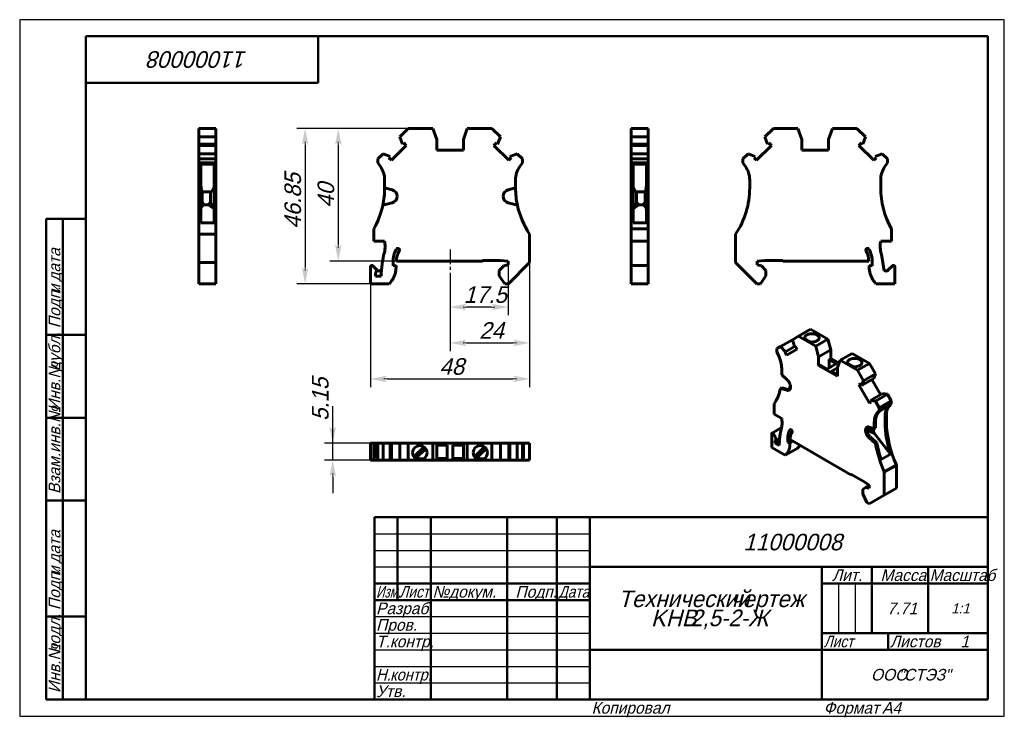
# Model space of a CAD drawing. Header units: millimetres. Extents: x 0 to 297, y 0 to 210.
import ezdxf

# ---------------------------------------------------------------- set-up
doc = ezdxf.new("R2010")
doc.units = ezdxf.units.MM
doc.linetypes.add('CENTER_per1_scale0.137402', pattern=[6.98, 4.3625, -0.8725, 0.8725, -0.8725])
doc.styles.add('TextStyle_1', font='T-FLEX Type A.TTF', dxfattribs={"oblique": 15, "height": 5})
doc.styles.add('TextStyle_2', font='T-FLEX Type A.TTF', dxfattribs={"oblique": 15, "height": 3.5})
doc.styles.add('TextStyle_3', font='T-FLEX Type A.TTF', dxfattribs={"width": 0.744064, "oblique": 15, "height": 3.5})
doc.styles.add('TextStyle_4', font='T-FLEX Type A.TTF', dxfattribs={"width": 0.883061, "oblique": 15, "height": 3.5})
doc.styles.add('TextStyle_5', font='T-FLEX Type A.TTF', dxfattribs={"width": 0.94413, "oblique": 15, "height": 3.5})
doc.styles.add('TextStyle_6', font='T-FLEX Type A.TTF', dxfattribs={"width": 0.98844, "oblique": 15, "height": 3.5})
doc.styles.add('TextStyle_7', font='T-FLEX Type A.TTF', dxfattribs={"oblique": 15, "height": 5})
doc.styles.add('TextStyle_8', font='T-FLEX Type A.TTF', dxfattribs={"oblique": 15, "height": 3})
doc.styles.add('TextStyle_9', font='T-FLEX Type A.TTF', dxfattribs={"oblique": 15, "height": 3.5})
doc.dimstyles.new('DIM_ST_1', dxfattribs={"dimtxt": 5, "dimasz": 5, "dimexe": 2.5, "dimexo": 0, "dimtad": 1, "dimrnd": 0.01, "dimdsep": 46, "dimtxsty": 'TextStyle_1', "dimblk": 'Arrow_3_C7_Status', "dimcen": 0.09, "dimclrd": 7, "dimclre": 7, "dimclrt": 7, "dimazin": 0, "dimtfac": 1, "dimtdec": 0, "dimtmove": 0, "dimatfit": 0, "dimldrblk": 'NONE', "dimfxl": 1, "dimtvp": 1, "dimtolj": 1, "dimarcsym": 0})
doc.dimstyles.new('DIM_ST_2', dxfattribs={"dimtxt": 5, "dimasz": 5, "dimexe": 2.5, "dimexo": 0, "dimtad": 1, "dimrnd": 0.01, "dimdsep": 46, "dimtxsty": 'TextStyle_1', "dimblk": 'Arrow_3_C7_Status', "dimcen": 0.09, "dimclrd": 7, "dimclre": 7, "dimclrt": 7, "dimazin": 0, "dimtfac": 1, "dimtdec": 0, "dimtmove": 0, "dimatfit": 0, "dimldrblk": 'NONE', "dimfxl": 1, "dimtvp": 1, "dimtolj": 1, "dimarcsym": 0})
doc.dimstyles.new('DIM_ST_3', dxfattribs={"dimtxt": 5, "dimasz": 5, "dimexe": 2.5, "dimexo": 0, "dimtad": 1, "dimrnd": 0.01, "dimdsep": 46, "dimtxsty": 'TextStyle_1', "dimblk": 'Arrow_3_C7_Status', "dimcen": 0.09, "dimclrd": 7, "dimclre": 7, "dimclrt": 7, "dimazin": 0, "dimtfac": 1, "dimtdec": 0, "dimtmove": 0, "dimatfit": 0, "dimldrblk": 'NONE', "dimfxl": 1, "dimtvp": 1, "dimtolj": 1, "dimarcsym": 0})

# ---------------------------------------------------------------- blocks, each defined once
blk = doc.blocks.new('Arrow_3_C7_Status')
at = {"color": 7, "linetype": 'Continuous', "lineweight": 0}
blk.add_line((-1, 0), (-0.8, 0), dxfattribs=at)
at = {"color": 7}
blk.add_solid([(-1, -0.2), (0, 0), (-0.8, 0), (-1, 0.2)], dxfattribs=at)
blk = doc.blocks.new('*D5')
at = {"color": 7, "lineweight": -2}
for p, q in [((153.82, 136.76), (153.82, 110.05)), ((129.82, 133.71), (129.82, 110.05)), ((134.82, 112.55), (148.82, 112.55))]:
    blk.add_line(p, q, dxfattribs=at)
at = {"layer": 'Defpoints', "color": 0}
for p in [(153.82, 136.76), (129.82, 133.71), (153.82, 112.55)]:
    blk.add_point(p, dxfattribs=at)
at = {"color": 7, "lineweight": -2, "xscale": 5, "yscale": 5, "zscale": 5, "rotation": 180}
blk.add_blockref('Arrow_3_C7_Status', (129.82, 112.55), dxfattribs=at)
at = {"color": 7, "lineweight": -2, "xscale": 5, "yscale": 5, "zscale": 5}
blk.add_blockref('Arrow_3_C7_Status', (153.82, 112.55), dxfattribs=at)
blk = doc.blocks.new('_None')
blk = doc.blocks.new('*D6')
at = {"color": 7, "lineweight": -2}
for p, q in [((117.22, 177.21), (83.6, 177.21)), ((86.1, 172.21), (86.1, 135.36)), ((105.82, 130.36), (83.6, 130.36))]:
    blk.add_line(p, q, dxfattribs=at)
at = {"layer": 'Defpoints', "color": 0}
for p in [(117.22, 177.21), (86.1, 130.36), (105.82, 130.36)]:
    blk.add_point(p, dxfattribs=at)
at = {"color": 7, "lineweight": -2, "xscale": 5, "yscale": 5, "zscale": 5}
for p, rotation in [((86.1, 177.21), 90.0000000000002), ((86.1, 130.36), 270.0000000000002)]:
    blk.add_blockref('Arrow_3_C7_Status', p, dxfattribs=dict(at, rotation=rotation))
blk = doc.blocks.new('*D7')
at = {"color": 7, "lineweight": -2}
for p, q in [((147.32, 137.21), (147.32, 120.86)), ((129.82, 133.71), (129.82, 120.86)), ((142.32, 123.36), (134.82, 123.36))]:
    blk.add_line(p, q, dxfattribs=at)
at = {"layer": 'Defpoints', "color": 0}
for p in [(147.32, 137.21), (129.82, 133.71), (129.82, 123.36)]:
    blk.add_point(p, dxfattribs=at)
at = {"color": 7, "lineweight": -2, "xscale": 5, "yscale": 5, "zscale": 5, "rotation": 180}
blk.add_blockref('Arrow_3_C7_Status', (129.82, 123.36), dxfattribs=at)
at = {"color": 7, "lineweight": -2, "xscale": 5, "yscale": 5, "zscale": 5}
blk.add_blockref('Arrow_3_C7_Status', (147.32, 123.36), dxfattribs=at)
blk = doc.blocks.new('*D8')
at = {"color": 7, "lineweight": -2}
for p, q in [((153.82, 136.76), (153.82, 99.19)), ((105.82, 130.36), (105.82, 99.19)), ((110.82, 101.69), (148.82, 101.69))]:
    blk.add_line(p, q, dxfattribs=at)
at = {"layer": 'Defpoints', "color": 0}
for p in [(153.82, 136.76), (105.82, 130.36), (153.82, 101.69)]:
    blk.add_point(p, dxfattribs=at)
at = {"color": 7, "lineweight": -2, "xscale": 5, "yscale": 5, "zscale": 5}
for p, rotation in [((105.82, 101.69), 180), ((153.82, 101.69), 360)]:
    blk.add_blockref('Arrow_3_C7_Status', p, dxfattribs=dict(at, rotation=rotation))
blk = doc.blocks.new('*D9')
at = {"color": 7, "lineweight": -2}
for p, q in [((117.22, 177.21), (93.6, 177.21)), ((96.1, 172.21), (96.1, 142.21)), ((113.63, 137.21), (93.6, 137.21))]:
    blk.add_line(p, q, dxfattribs=at)
at = {"layer": 'Defpoints', "color": 0}
for p in [(117.22, 177.21), (96.1, 137.21), (113.63, 137.21)]:
    blk.add_point(p, dxfattribs=at)
at = {"color": 7, "lineweight": -2, "xscale": 5, "yscale": 5, "zscale": 5}
for p, rotation in [((96.1, 177.21), 90.0000000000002), ((96.1, 137.21), 270.0000000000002)]:
    blk.add_blockref('Arrow_3_C7_Status', p, dxfattribs=dict(at, rotation=rotation))
blk = doc.blocks.new('*D10')
at = {"color": 7, "lineweight": -2}
for p, q in [((94.42, 82.35), (94.42, 93.49)), ((94.42, 87.35), (94.42, 92.35)), ((105.82, 82.35), (91.92, 82.35)), ((94.42, 77.2), (94.42, 82.35)), ((105.82, 77.2), (91.92, 77.2)), ((94.42, 72.2), (94.42, 67.2))]:
    blk.add_line(p, q, dxfattribs=at)
at = {"layer": 'Defpoints', "color": 0}
for p in [(94.42, 82.35), (105.82, 82.35), (105.82, 77.2)]:
    blk.add_point(p, dxfattribs=at)
at = {"color": 7, "lineweight": -2, "xscale": 5, "yscale": 5, "zscale": 5}
for p, rotation in [((94.42, 82.35), 270), ((94.42, 77.2), 90)]:
    blk.add_blockref('Arrow_3_C7_Status', p, dxfattribs=dict(at, rotation=rotation))
blk = doc.blocks.new('_FR1Страница_1')
at = {"color": 7, "linetype": 'Continuous', "lineweight": 25}
for p, q in [((0, 210), (0, 0)), ((297, 210), (0, 210)), ((297, 0), (297, 210)), ((107, 55), (172, 55)), ((107, 50), (172, 50)), ((107, 45), (172, 45)), ((247, 40), (247, 25)), ((252, 40), (252, 25)), ((107, 30), (172, 30)), ((107, 25), (172, 25)), ((107, 20), (172, 20)), ((242, 20), (292, 20)), ((262, 20), (262, 20)), ((107, 15), (172, 15)), ((107, 10), (172, 10)), ((0, 0), (297, 0))]:
    blk.add_line(p, q, dxfattribs=at)
at = {"color": 7, "linetype": 'Continuous', "lineweight": 50}
for p, q in [((20, 5), (20, 205)), ((20, 205), (292, 205)), ((90, 191), (90, 205)), ((292, 205), (292, 5)), ((20, 191), (90, 191)), ((8, 5), (8, 150)), ((8, 150), (20, 150)), ((13, 150), (13, 5)), ((8, 115), (20, 115)), ((8, 90), (20, 90)), ((20, 65), (8, 65)), ((107, 5), (107, 60)), ((107, 60), (292, 60)), ((114, 60), (114, 35)), ((124, 60), (124, 5)), ((147, 60), (147, 5)), ((162, 60), (162, 5)), ((172, 60), (172, 5)), ((172, 45), (292, 45)), ((242, 45), (242, 5)), ((257, 45), (257, 25)), ((274, 45), (274, 25)), ((107, 40), (172, 40)), ((242, 40), (292, 40)), ((107, 35), (172, 35)), ((8, 30), (20, 30)), ((242, 25), (292, 25)), ((262, 25), (262, 20)), ((172, 20), (292, 20)), ((20, 5), (8, 5)), ((292, 5), (20, 5))]:
    blk.add_line(p, q, dxfattribs=at)
at = {"color": 7, "oblique": 15}
for s, height, rotation, style, p in [('11000008', 5, 180, 'TextStyle_7', (68.7, 200.5)), ('дата', 3.5, 90, 'TextStyle_2', (12.25, 131.01)), ('Подп.', 3.5, 90, 'TextStyle_2', (12.25, 117)), ('и', 3.5, 90, 'TextStyle_2', (12.25, 127.51)), ('дубл.', 3.5, 90, 'TextStyle_2', (12.25, 104.01)), ('Инв.№', 3.5, 90, 'TextStyle_2', (12.25, 92)), ('Взам.инв.№', 3.5, 90, 'TextStyle_2', (12.25, 67)), ('дата', 3.5, 90, 'TextStyle_2', (12.25, 46.01)), ('Подп.', 3.5, 90, 'TextStyle_2', (12.25, 32)), ('и', 3.5, 90, 'TextStyle_2', (12.25, 42.51)), ('подл.', 3.5, 90, 'TextStyle_2', (12.25, 19.01)), ('Инв.№', 3.5, 90, 'TextStyle_2', (12.25, 7))]:
    blk.add_text(s, height=height, rotation=rotation, dxfattribs=dict(at, style=style)).set_placement(p)
for s, height, style, p in [('11000008', 5, 'TextStyle_7', (218.3, 50)), ('Лит.', 3.5, 'TextStyle_2', (245.03, 40.76)), ('Масса', 3.5, 'TextStyle_2', (259.65, 40.76)), ('№', 3.5, 'TextStyle_2', (124.5, 35.75)), ('Подп.', 3.5, 'TextStyle_2', (149.53, 35.75)), ('докум.', 3.5, 'TextStyle_2', (129.5, 35.75)), ('Технический', 5, 'TextStyle_7', (180.55, 32.88)), ('чертеж', 5, 'TextStyle_7', (214.51, 32.88)), ('Разраб.', 3.5, 'TextStyle_2', (107.5, 30.75)), ('7.71', 3.5, 'TextStyle_2', (261.66, 30.75)), ('1:1', 3, 'TextStyle_8', (280.99, 31)), ('KHB', 5, 'TextStyle_7', (190.43, 27.12)), ('2,5-2-Ж', 5, 'TextStyle_7', (202.22, 27.12)), ('Пров.', 3.5, 'TextStyle_2', (107.5, 25.75)), ('Т.контр.', 3.5, 'TextStyle_2', (107.5, 20.75)), ('Листов', 3.5, 'TextStyle_2', (262.5, 20.75)), ('1', 3.5, 'TextStyle_9', (283.78, 20.75)), ('ООО', 3.5, 'TextStyle_2', (256.78, 10.75)), ('"СТЭЗ"', 3.5, 'TextStyle_2', (265.03, 10.75)), ('Утв.', 3.5, 'TextStyle_2', (107.5, 5.75)), ('Копировал', 3.5, 'TextStyle_2', (172.5, 0.75)), ('Формат', 3.5, 'TextStyle_2', (242.5, 0.75)), ('A4', 3.5, 'TextStyle_2', (260.12, 0.75))]:
    blk.add_text(s, height=height, dxfattribs=dict(at, style=style)).set_placement(p)
for s, style, width, p in [('Масштаб', 'TextStyle_6', 0.98844, (274.5, 40.76)), ('Изм.', 'TextStyle_3', 0.744064, (107.5, 35.75)), ('Лист', 'TextStyle_4', 0.883061, (114.5, 35.75)), ('Дата', 'TextStyle_4', 0.883061, (162.5, 35.75)), ('Лист', 'TextStyle_4', 0.883061, (242.5, 20.75)), ('Н.', 'TextStyle_5', 0.94413, (107.5, 10.75)), ('контр.', 'TextStyle_5', 0.94413, (111.75, 10.75))]:
    blk.add_text(s, height=3.5, dxfattribs=dict(at, style=style, width=width)).set_placement(p)
blk = doc.blocks.new('Страница_1')
at = {"color": 7, "linetype": 'Continuous', "lineweight": 60}
for p, q in [((54.042, 177.208), (59.192, 177.208)), ((54.042, 174.634), (54.042, 177.208)), ((59.192, 174.634), (59.192, 177.208)), ((117.224, 177.208), (114.65, 174.634)), ((124.624, 177.208), (117.224, 177.208)), ((125.824, 173.911), (124.624, 177.208)), ((135.024, 177.208), (133.824, 173.911)), ((142.424, 177.208), (135.024, 177.208)), ((144.999, 174.634), (142.424, 177.208)), ((189.623, 177.208), (184.473, 177.208)), ((184.473, 177.208), (184.473, 174.634)), ((189.623, 177.208), (189.623, 174.634)), ((224.782, 174.634), (227.356, 177.208)), ((227.356, 177.208), (234.756, 177.208)), ((234.756, 177.208), (235.956, 173.911)), ((243.956, 173.911), (245.156, 177.208)), ((245.156, 177.208), (252.556, 177.208)), ((252.556, 177.208), (255.13, 174.634)), ((54.042, 172.491), (54.042, 174.634)), ((54.042, 174.634), (59.192, 174.634)), ((54.042, 172.491), (59.192, 172.491)), ((54.042, 172.489), (54.042, 172.108)), ((59.192, 172.491), (59.192, 174.634)), ((59.192, 172.108), (59.192, 172.489)), ((114.65, 174.634), (115.485, 172.491)), ((115.858, 172.864), (115.485, 172.491)), ((116.615, 172.108), (115.858, 172.864)), ((125.824, 170.708), (125.824, 173.911)), ((133.824, 173.911), (133.824, 170.708)), ((143.791, 172.864), (143.034, 172.108)), ((144.164, 172.491), (143.791, 172.864)), ((144.164, 172.491), (144.999, 174.634)), ((184.473, 174.634), (184.473, 172.491)), ((189.623, 174.634), (184.473, 174.634)), ((189.623, 172.491), (184.473, 172.491)), ((184.473, 172.489), (184.473, 172.108)), ((189.623, 174.634), (189.623, 172.491)), ((189.623, 172.108), (189.623, 172.489)), ((225.616, 172.491), (224.782, 174.634)), ((225.989, 172.864), (225.616, 172.491)), ((226.746, 172.108), (225.989, 172.864)), ((235.956, 173.911), (235.956, 170.708)), ((243.956, 170.708), (243.956, 173.911)), ((253.922, 172.864), (253.166, 172.108)), ((254.296, 172.491), (253.922, 172.864)), ((255.13, 174.634), (254.296, 172.491)), ((54.042, 172.108), (59.192, 172.108)), ((54.042, 172.108), (54.042, 169.602)), ((54.042, 169.6), (59.192, 169.6)), ((54.042, 168.008), (54.042, 169.6)), ((59.192, 169.602), (59.192, 172.108)), ((59.192, 168.008), (59.192, 169.6)), ((109.616, 169.6), (108.024, 168.008)), ((111.759, 168.765), (109.616, 169.6)), ((112.142, 167.635), (116.615, 172.108)), ((133.824, 170.708), (125.824, 170.708)), ((143.034, 172.108), (147.507, 167.635)), ((150.033, 169.6), (147.89, 168.765)), ((151.624, 168.008), (150.033, 169.6)), ((184.473, 172.108), (184.473, 169.602)), ((189.623, 172.108), (184.473, 172.108)), ((189.623, 169.6), (184.473, 169.6)), ((184.473, 169.6), (184.473, 168.008)), ((189.623, 169.602), (189.623, 172.108)), ((189.623, 169.6), (189.623, 168.008)), ((218.156, 168.008), (219.748, 169.6)), ((219.748, 169.6), (221.89, 168.765)), ((222.274, 167.635), (226.746, 172.108)), ((235.956, 170.708), (243.956, 170.708)), ((253.166, 172.108), (257.638, 167.635)), ((258.021, 168.765), (260.164, 169.6)), ((260.164, 169.6), (261.756, 168.008)), ((54.042, 166.808), (54.042, 168.008)), ((54.042, 168.008), (59.192, 168.008)), ((54.042, 165.688), (54.042, 166.808)), ((54.042, 166.808), (59.192, 166.808)), ((54.592, 166.424), (58.642, 166.424)), ((54.592, 165.688), (54.592, 166.424)), ((58.642, 165.688), (58.642, 166.424)), ((59.192, 166.808), (59.192, 168.008)), ((59.192, 165.688), (59.192, 166.808)), ((108.024, 168.008), (108.024, 166.808)), ((108.024, 166.808), (108.808, 165.688)), ((111.759, 168.765), (111.385, 168.392)), ((111.385, 168.392), (112.142, 167.635)), ((147.507, 167.635), (148.263, 168.392)), ((148.263, 168.392), (147.89, 168.765)), ((150.84, 165.688), (151.624, 166.808)), ((151.624, 166.808), (151.624, 168.008)), ((184.473, 168.008), (184.473, 166.808)), ((189.623, 168.008), (184.473, 168.008)), ((189.623, 166.808), (184.473, 166.808)), ((184.473, 166.808), (184.473, 165.688)), ((189.073, 166.424), (185.023, 166.424)), ((185.023, 165.688), (185.023, 166.424)), ((189.073, 165.688), (189.073, 166.424)), ((189.623, 168.008), (189.623, 166.808)), ((189.623, 166.808), (189.623, 165.688)), ((218.156, 166.808), (218.156, 168.008)), ((218.94, 165.688), (218.156, 166.808)), ((221.89, 168.765), (221.517, 168.392)), ((221.517, 168.392), (222.274, 167.635)), ((257.638, 167.635), (258.395, 168.392)), ((258.395, 168.392), (258.021, 168.765)), ((261.756, 166.808), (260.972, 165.688)), ((261.756, 168.008), (261.756, 166.808)), ((54.042, 161.673), (54.042, 165.688)), ((54.592, 161.673), (54.592, 165.688)), ((58.642, 161.673), (58.642, 165.688)), ((59.192, 161.673), (59.192, 165.688)), ((184.473, 161.673), (184.473, 165.688)), ((185.023, 161.673), (185.023, 165.688)), ((189.073, 161.673), (189.073, 165.688)), ((189.623, 161.673), (189.623, 165.688)), ((54.042, 159.313), (54.042, 161.673)), ((54.592, 159.313), (54.592, 161.673)), ((58.642, 159.308), (58.642, 161.673)), ((59.192, 159.308), (59.192, 161.673)), ((110.074, 161.673), (110.074, 159.313)), ((149.574, 159.313), (149.574, 161.673)), ((184.473, 161.673), (184.473, 159.308)), ((185.023, 159.308), (185.023, 161.673)), ((189.073, 159.313), (189.073, 161.673)), ((189.623, 161.673), (189.623, 159.313)), ((220.206, 159.308), (220.206, 161.673)), ((259.706, 161.673), (259.706, 159.308)), ((54.042, 158.705), (54.042, 159.313)), ((54.592, 159.313), (54.042, 159.313)), ((54.042, 158.705), (54.042, 156.773)), ((54.792, 158.609), (54.592, 160.269)), ((54.592, 159.313), (54.592, 158.705)), ((54.592, 158.705), (54.592, 156.773)), ((54.977, 158.108), (54.792, 158.609)), ((54.792, 153.849), (54.792, 158.609)), ((57.859, 158.108), (54.977, 158.108)), ((54.992, 158.108), (54.992, 154.395)), ((57.592, 158.108), (57.592, 154.908)), ((58.642, 159.495), (57.859, 158.108)), ((58.642, 159.308), (58.642, 148.708)), ((59.192, 159.308), (59.192, 145.364)), ((110.074, 159.313), (112.342, 158.705)), ((110.074, 159.308), (110.074, 159.311)), ((147.307, 158.705), (149.574, 159.313)), ((149.574, 159.308), (149.574, 159.311)), ((184.473, 159.308), (184.473, 146.982)), ((185.023, 159.495), (185.806, 158.108)), ((185.023, 159.308), (185.023, 148.708)), ((188.687, 158.108), (185.806, 158.108)), ((186.073, 158.108), (186.073, 154.908)), ((188.673, 158.108), (188.673, 154.395)), ((188.687, 158.108), (188.873, 158.609)), ((188.873, 158.609), (189.073, 160.269)), ((188.873, 153.849), (188.873, 158.609)), ((189.073, 159.313), (189.623, 159.313)), ((189.073, 159.313), (189.073, 158.705)), ((189.073, 158.705), (189.073, 156.773)), ((189.623, 159.313), (189.623, 158.705)), ((189.623, 158.705), (189.623, 156.773)), ((54.042, 156.742), (54.042, 156.773)), ((54.042, 156.742), (54.042, 154.811)), ((54.042, 154.053), (54.042, 154.811)), ((54.592, 156.742), (54.592, 156.773)), ((54.592, 156.742), (54.592, 154.811)), ((54.592, 154.811), (54.592, 154.053)), ((54.992, 154.908), (55.692, 154.208)), ((57.592, 154.908), (56.892, 154.208)), ((57.592, 154.908), (58.642, 153.418)), ((112.342, 154.811), (109.516, 154.053)), ((113.824, 156.773), (113.824, 156.742)), ((145.824, 156.742), (145.824, 156.773)), ((150.133, 154.053), (147.307, 154.811)), ((186.073, 154.908), (185.023, 153.418)), ((186.073, 154.908), (186.773, 154.208)), ((188.673, 154.908), (187.973, 154.208)), ((189.073, 156.742), (189.073, 156.773)), ((189.073, 156.742), (189.073, 154.811)), ((189.073, 154.811), (189.073, 154.053)), ((189.623, 156.773), (189.623, 156.742)), ((189.623, 156.742), (189.623, 154.811)), ((189.623, 154.811), (189.623, 154.053)), ((54.042, 154.053), (54.042, 145.364)), ((54.592, 154.053), (54.042, 154.053)), ((54.592, 154.053), (54.592, 148.708)), ((54.76, 153.515), (54.592, 152.693)), ((54.76, 153.515), (55.692, 154.208)), ((54.76, 153.515), (54.792, 153.849)), ((54.792, 153.849), (54.992, 154.395)), ((56.892, 154.208), (55.692, 154.208)), ((56.892, 154.208), (58.642, 152.924)), ((186.773, 154.208), (185.023, 152.924)), ((186.773, 154.208), (187.973, 154.208)), ((188.905, 153.515), (187.973, 154.208)), ((188.873, 153.849), (188.673, 154.395)), ((188.905, 153.515), (188.873, 153.849)), ((188.905, 153.515), (189.073, 152.693)), ((189.073, 154.053), (189.073, 148.708)), ((189.623, 154.053), (189.073, 154.053)), ((189.623, 154.053), (189.623, 146.982)), ((58.642, 148.708), (54.592, 148.708)), ((189.073, 148.708), (185.023, 148.708)), ((106.824, 146.982), (106.824, 143.208)), ((184.473, 146.982), (184.473, 143.208)), ((189.623, 146.982), (184.473, 146.982)), ((189.623, 146.982), (189.623, 143.208)), ((262.956, 146.982), (262.956, 143.208)), ((54.042, 136.758), (54.042, 145.364)), ((54.042, 145.364), (59.192, 145.364)), ((59.192, 136.758), (59.192, 145.364)), ((106.824, 143.208), (110.068, 143.208)), ((153.824, 136.758), (153.824, 145.364)), ((184.473, 141.683), (184.473, 143.208)), ((189.623, 143.208), (184.473, 143.208)), ((189.623, 141.683), (189.623, 143.208)), ((215.956, 136.758), (215.956, 145.364)), ((262.956, 143.208), (259.713, 143.208)), ((184.473, 139.85), (184.473, 141.683)), ((184.473, 139.85), (184.473, 135.917)), ((189.623, 139.85), (189.623, 141.683)), ((189.623, 139.85), (189.623, 135.917)), ((54.042, 136.758), (59.192, 136.758)), ((54.042, 130.358), (54.042, 136.758)), ((59.192, 130.358), (59.192, 136.758)), ((112.624, 135.829), (112.624, 136.908)), ((113.631, 137.208), (139.624, 137.208)), ((139.624, 137.208), (139.624, 137.408)), ((139.624, 137.408), (145.038, 137.408)), ((145.038, 137.408), (147.324, 137.208)), ((147.324, 137.208), (147.324, 136.108)), ((147.424, 130.358), (153.824, 136.758)), ((222.356, 130.358), (215.956, 136.758)), ((224.742, 137.408), (222.456, 137.208)), ((222.456, 137.208), (222.456, 136.108)), ((230.156, 137.408), (224.742, 137.408)), ((230.156, 137.208), (230.156, 137.408)), ((256.15, 137.208), (230.156, 137.208)), ((257.156, 135.829), (257.156, 136.908)), ((105.824, 135.515), (105.824, 130.358)), ((107.361, 134.944), (106.507, 135.798)), ((107.877, 134.428), (107.361, 134.944)), ((109.152, 134.867), (109.154, 134.891)), ((113.524, 135.908), (112.624, 135.829)), ((113.524, 135.351), (113.524, 135.908)), ((146.027, 135.76), (144.674, 134.408)), ((144.674, 134.408), (144.674, 132.758)), ((147.324, 136.108), (146.027, 135.76)), ((184.473, 135.915), (184.473, 135.515)), ((189.623, 135.915), (184.473, 135.915)), ((184.473, 135.515), (184.473, 130.358)), ((189.623, 135.915), (189.623, 135.515)), ((189.623, 135.515), (189.623, 130.358)), ((222.456, 136.108), (223.754, 135.76)), ((223.754, 135.76), (225.106, 134.408)), ((225.106, 134.408), (225.106, 132.758)), ((256.256, 135.351), (256.256, 135.908)), ((256.256, 135.908), (257.156, 135.829)), ((260.629, 134.867), (260.626, 134.891)), ((261.903, 134.428), (263.273, 135.798)), ((263.956, 135.515), (263.956, 130.358)), ((107.324, 132.708), (107.324, 133.637)), ((109.032, 132.708), (107.324, 132.708)), ((144.674, 132.758), (146.355, 130.358)), ((225.106, 132.758), (223.425, 130.358)), ((54.042, 130.358), (59.192, 130.358)), ((105.824, 130.358), (111.49, 130.358)), ((146.355, 130.358), (147.424, 130.358)), ((189.623, 130.358), (184.473, 130.358)), ((223.425, 130.358), (222.356, 130.358)), ((263.956, 130.358), (258.29, 130.358)), ((234.913, 114.565), (238.555, 116.668)), ((243.787, 113.647), (238.555, 116.668)), ((229.533, 111.459), (233.091, 113.513)), ((234.913, 114.565), (233.093, 113.514)), ((233.093, 113.514), (233.683, 111.424)), ((240.146, 111.544), (234.913, 114.565)), ((236.869, 113.722), (238.366, 112.857)), ((240.146, 111.544), (243.787, 113.647)), ((244.636, 110.465), (243.787, 113.647)), ((229.533, 111.459), (228.408, 110.809)), ((228.408, 110.809), (228.408, 109.829)), ((231.048, 109.903), (229.533, 111.459)), ((231.048, 109.903), (230.784, 109.751)), ((231.048, 109.903), (233.681, 111.423)), ((231.319, 108.824), (234.482, 110.65)), ((233.947, 111.577), (233.683, 111.424)), ((234.482, 110.65), (233.947, 111.577)), ((240.994, 108.362), (240.146, 111.544)), ((240.994, 108.362), (244.636, 110.465)), ((244.636, 107.849), (244.636, 110.465)), ((228.408, 109.829), (228.962, 108.595)), ((230.784, 109.751), (231.319, 108.824)), ((240.994, 105.747), (240.994, 108.362)), ((244.176, 107.584), (244.636, 107.849)), ((244.176, 107.584), (246.403, 106.298)), ((244.176, 105.012), (244.176, 107.584)), ((247.152, 106.397), (244.636, 107.849)), ((247.5, 107.298), (246.651, 105.096)), ((247.5, 107.298), (251.141, 109.401)), ((252.732, 104.277), (247.5, 107.298)), ((256.374, 106.38), (251.141, 109.401)), ((229.857, 104.8), (229.857, 102.873)), ((240.994, 105.747), (241.33, 105.941)), ((246.651, 102.481), (240.994, 105.747)), ((243.557, 104.655), (241.33, 105.941)), ((246.403, 106.298), (243.557, 104.655)), ((244.759, 103.961), (246.651, 105.053)), ((246.651, 102.869), (244.759, 103.961)), ((246.651, 105.096), (246.651, 102.481)), ((249.774, 106.271), (251.271, 105.407)), ((252.732, 104.277), (256.374, 106.38)), ((254.552, 101.125), (252.732, 104.277)), ((258.194, 103.227), (256.374, 106.38)), ((229.857, 102.873), (231.461, 101.451)), ((253.962, 99.716), (257.604, 101.818)), ((253.962, 99.716), (254.552, 101.125)), ((254.552, 101.125), (258.194, 103.227)), ((259.704, 96.946), (257.069, 101.509)), ((257.604, 101.818), (258.194, 103.227)), ((229.462, 98.807), (229.851, 99.031)), ((231.461, 98.271), (229.462, 98.807)), ((231.85, 98.496), (229.851, 99.031)), ((232.509, 99.268), (232.509, 99.243)), ((253.698, 100.173), (253.163, 99.864)), ((253.163, 99.864), (256.326, 94.387)), ((253.962, 99.716), (253.698, 100.173)), ((256.597, 95.153), (260.239, 97.255)), ((258.112, 94.959), (256.597, 95.153)), ((256.861, 94.695), (256.597, 95.153)), ((258.112, 94.959), (261.754, 97.062)), ((259.237, 93.01), (262.879, 95.112)), ((261.754, 97.062), (260.239, 97.255)), ((262.879, 95.112), (261.754, 97.062)), ((262.879, 94.132), (262.879, 95.112)), ((227.559, 94.131), (227.559, 91.05)), ((256.326, 94.387), (256.861, 94.695)), ((259.237, 93.01), (258.112, 94.959)), ((259.237, 92.03), (262.879, 94.132)), ((259.237, 92.03), (259.237, 93.01)), ((259.301, 91.905), (261.797, 93.414)), ((259.436, 92.051), (262.3, 93.704)), ((261.936, 93.314), (262.3, 93.704)), ((262.325, 93.538), (262.879, 94.132)), ((227.559, 91.05), (229.852, 89.726)), ((258.683, 91.436), (259.237, 92.03)), ((259.072, 91.66), (259.436, 92.051)), ((261.041, 88.621), (261.041, 90.552)), ((261.43, 88.845), (261.43, 90.777)), ((229.803, 87.016), (226.935, 85.36)), ((255.136, 86.179), (255.136, 86.204)), ((255.525, 86.404), (255.525, 86.429)), ((255.53, 86.28), (257.764, 85.301)), ((255.747, 87.178), (257.501, 85.856)), ((256.184, 87.177), (257.788, 86.747)), ((257.501, 85.856), (257.501, 86.824)), ((257.788, 86.747), (257.788, 88.674)), ((258.177, 86.971), (257.788, 86.747)), ((258.177, 86.971), (258.177, 88.899)), ((226.852, 85.177), (226.852, 80.966)), ((227.938, 84.084), (227.335, 85.129)), ((227.938, 83.045), (229.252, 83.803)), ((231.66, 82.657), (231.66, 83.538)), ((231.66, 82.657), (232.635, 83.22)), ((232.372, 83.372), (250.752, 72.761)), ((258.183, 82.225), (256.184, 83.997)), ((256.573, 84.221), (258.572, 82.449)), ((257.501, 85.856), (257.764, 85.301)), ((257.764, 85.301), (262.708, 79.003)), ((105.824, 77.203), (105.824, 82.353)), ((106.507, 82.353), (105.824, 82.353)), ((106.822, 82.353), (106.507, 82.353)), ((108.022, 82.353), (106.824, 82.353)), ((106.824, 77.203), (106.824, 82.353)), ((107.716, 77.753), (107.716, 81.803)), ((108.024, 81.803), (107.716, 81.803)), ((109.616, 82.353), (108.024, 82.353)), ((108.024, 77.203), (108.024, 82.353)), ((111.759, 82.353), (109.616, 82.353)), ((109.616, 77.203), (109.616, 82.353)), ((111.759, 77.203), (111.759, 82.353)), ((112.142, 82.353), (111.761, 82.353)), ((114.648, 82.353), (112.142, 82.353)), ((112.142, 77.203), (112.142, 82.353)), ((117.224, 82.353), (114.65, 82.353)), ((114.65, 77.203), (114.65, 82.353)), ((124.624, 82.353), (117.224, 82.353)), ((117.224, 77.203), (117.224, 82.353)), ((121.97, 81.218), (118.934, 78.182)), ((119.429, 77.687), (122.465, 80.723)), ((125.824, 82.353), (124.624, 82.353)), ((124.624, 77.203), (124.624, 82.353)), ((125.824, 77.203), (125.824, 82.353)), ((133.824, 82.353), (125.824, 82.353)), ((125.824, 81.703), (128.974, 81.703)), ((128.974, 81.703), (128.974, 77.678)), ((130.674, 77.678), (130.674, 81.703)), ((130.674, 81.703), (133.824, 81.703)), ((135.024, 82.353), (133.824, 82.353)), ((133.824, 77.203), (133.824, 82.353)), ((135.024, 77.203), (135.024, 82.353)), ((142.424, 82.353), (135.024, 82.353)), ((140.22, 81.218), (137.184, 78.182)), ((137.679, 77.687), (140.715, 80.723)), ((144.999, 82.353), (142.424, 82.353)), ((142.424, 77.203), (142.424, 82.353)), ((144.999, 77.203), (144.999, 82.353)), ((147.507, 82.353), (145.001, 82.353)), ((147.507, 77.203), (147.507, 82.353)), ((147.888, 82.353), (147.507, 82.353)), ((147.89, 77.203), (147.89, 82.353)), ((150.033, 82.353), (147.89, 82.353)), ((150.033, 77.203), (150.033, 82.353)), ((151.624, 82.353), (150.033, 82.353)), ((151.624, 77.203), (151.624, 82.353)), ((151.624, 81.803), (151.933, 81.803)), ((151.626, 82.353), (153.824, 82.353)), ((151.933, 81.803), (151.933, 77.753)), ((153.824, 77.203), (153.824, 82.353)), ((226.852, 80.966), (230.858, 78.653)), ((227.913, 82.273), (227.913, 83.031)), ((227.913, 82.273), (229.184, 83.006)), ((229.12, 81.576), (227.913, 82.273)), ((230.858, 78.653), (234.5, 80.756)), ((232.297, 82.354), (231.66, 82.657)), ((232.297, 82.354), (233.216, 82.885)), ((232.297, 81.9), (232.297, 82.354)), ((258.572, 82.449), (258.183, 82.225)), ((108.024, 77.753), (107.716, 77.753)), ((119.641, 77.553), (121.758, 77.553)), ((128.974, 77.678), (125.824, 77.678)), ((133.824, 77.678), (130.674, 77.678)), ((137.891, 77.553), (140.008, 77.553)), ((151.624, 77.753), (151.933, 77.753)), ((262.708, 79.003), (259.844, 77.35)), ((106.507, 77.203), (105.824, 77.203)), ((106.822, 77.203), (106.507, 77.203)), ((108.022, 77.203), (106.824, 77.203)), ((109.616, 77.203), (108.024, 77.203)), ((111.759, 77.203), (109.616, 77.203)), ((111.761, 77.203), (112.142, 77.203)), ((112.142, 77.203), (114.648, 77.203)), ((117.224, 77.203), (114.65, 77.203)), ((124.624, 77.203), (117.224, 77.203)), ((125.824, 77.203), (124.624, 77.203)), ((133.824, 77.203), (125.824, 77.203)), ((135.024, 77.203), (133.824, 77.203)), ((142.424, 77.203), (135.024, 77.203)), ((144.999, 77.203), (142.424, 77.203)), ((145.001, 77.203), (147.507, 77.203)), ((147.507, 77.203), (147.888, 77.203)), ((150.033, 77.203), (147.89, 77.203)), ((151.624, 77.203), (150.033, 77.203)), ((151.626, 77.203), (153.824, 77.203)), ((260.793, 73.623), (264.435, 75.725)), ((264.435, 68.698), (264.435, 75.725)), ((250.752, 72.924), (254.58, 70.714)), ((250.752, 72.761), (250.752, 72.924)), ((250.752, 72.761), (250.894, 72.842)), ((260.793, 66.596), (260.793, 73.623)), ((255.279, 68.965), (254.323, 68.413)), ((254.323, 68.413), (254.323, 67.065)), ((254.58, 70.714), (256.197, 69.617)), ((255.279, 68.965), (256.197, 69.495)), ((256.197, 68.719), (255.279, 68.965)), ((256.197, 69.617), (256.197, 68.719)), ((260.793, 66.596), (264.435, 68.698)), ((254.323, 67.065), (255.511, 64.42)), ((256.268, 63.983), (260.793, 66.596)), ((255.511, 64.42), (256.268, 63.983))]:
    blk.add_line(p, q, dxfattribs=at)
at = {"color": 7, "linetype": 'CENTER_per1_scale0.137402', "lineweight": 25}
blk.add_line((129.824, 140.693), (129.824, 133.713), dxfattribs=at)
blk.add_line((129.824, 140.693), (129.824, 133.713), dxfattribs=at)
at = {"color": 7, "lineweight": 60, "flags": 128}
for points in [[(236.869, 113.722), (236.841, 113.786), (236.818, 113.852), (236.801, 113.918), (236.791, 113.984), (236.786, 114.051), (236.788, 114.117), (236.796, 114.184), (236.81, 114.25), (236.83, 114.316), (236.856, 114.381), (236.888, 114.445), (236.926, 114.508), (236.97, 114.57), (237.019, 114.63), (237.073, 114.689), (237.133, 114.746), (237.199, 114.801), (237.269, 114.854), (237.344, 114.905), (237.423, 114.953)], [(237.423, 114.953), (237.512, 115.001), (237.605, 115.047), (237.703, 115.089), (237.804, 115.128), (237.909, 115.164), (238.017, 115.196), (238.129, 115.225), (238.243, 115.25), (238.359, 115.272), (238.477, 115.289), (238.597, 115.303), (238.718, 115.313), (238.839, 115.319), (238.961, 115.321), (239.083, 115.319), (239.205, 115.313), (239.326, 115.303), (239.445, 115.289), (239.563, 115.272), (239.68, 115.25), (239.794, 115.225), (239.905, 115.196), (240.013, 115.164), (240.118, 115.128), (240.22, 115.089), (240.317, 115.047), (240.411, 115.001), (240.499, 114.953), (240.583, 114.902), (240.662, 114.848), (240.735, 114.792), (240.803, 114.733), (240.865, 114.672), (240.921, 114.61), (240.971, 114.546), (241.014, 114.48), (241.051, 114.413), (241.082, 114.344), (241.105, 114.275), (241.123, 114.206), (241.133, 114.135), (241.136, 114.065), (241.133, 113.995), (241.123, 113.924), (241.105, 113.855), (241.082, 113.786), (241.051, 113.717), (241.014, 113.65), (240.971, 113.584), (240.921, 113.52), (240.865, 113.458), (240.803, 113.397), (240.735, 113.338), (240.662, 113.282), (240.583, 113.228), (240.499, 113.177)], [(240.499, 113.177), (240.415, 113.131), (240.327, 113.088), (240.236, 113.047), (240.14, 113.01), (240.041, 112.975), (239.94, 112.944), (239.835, 112.915), (239.728, 112.89), (239.619, 112.868), (239.508, 112.85), (239.396, 112.835), (239.282, 112.823), (239.167, 112.815), (239.052, 112.81), (238.936, 112.809), (238.821, 112.812), (238.706, 112.818), (238.591, 112.828), (238.478, 112.841), (238.366, 112.857)], [(249.774, 106.271), (249.745, 106.336), (249.723, 106.401), (249.706, 106.467), (249.695, 106.533), (249.691, 106.6), (249.693, 106.667), (249.701, 106.733), (249.715, 106.8), (249.735, 106.865), (249.761, 106.93), (249.793, 106.994), (249.831, 107.057), (249.874, 107.119), (249.923, 107.179), (249.978, 107.238), (250.038, 107.295), (250.103, 107.35), (250.174, 107.403), (250.248, 107.454), (250.328, 107.502)], [(250.328, 107.502), (250.417, 107.551), (250.51, 107.596), (250.607, 107.639), (250.709, 107.678), (250.814, 107.714), (250.922, 107.746), (251.034, 107.775), (251.148, 107.8), (251.264, 107.821), (251.382, 107.839), (251.502, 107.852), (251.622, 107.862), (251.744, 107.868), (251.866, 107.87), (251.988, 107.868), (252.109, 107.862), (252.23, 107.852), (252.35, 107.839), (252.468, 107.821), (252.584, 107.8), (252.698, 107.775), (252.81, 107.746), (252.918, 107.714), (253.023, 107.678), (253.125, 107.639), (253.222, 107.596), (253.315, 107.551), (253.404, 107.502), (253.488, 107.451), (253.566, 107.397), (253.64, 107.341), (253.708, 107.283), (253.77, 107.222), (253.826, 107.159), (253.875, 107.095), (253.919, 107.029), (253.956, 106.962), (253.986, 106.894), (254.01, 106.825), (254.027, 106.755), (254.037, 106.685), (254.041, 106.615), (254.037, 106.544), (254.027, 106.474), (254.01, 106.404), (253.986, 106.335), (253.956, 106.267), (253.919, 106.2), (253.875, 106.134), (253.826, 106.07), (253.77, 106.007), (253.708, 105.946), (253.64, 105.888), (253.566, 105.832), (253.488, 105.778), (253.404, 105.727)], [(253.404, 105.727), (253.32, 105.681), (253.232, 105.637), (253.14, 105.597), (253.045, 105.559), (252.946, 105.525), (252.844, 105.493), (252.74, 105.465), (252.633, 105.439), (252.524, 105.418), (252.413, 105.399), (252.3, 105.384), (252.186, 105.372), (252.072, 105.364), (251.956, 105.36), (251.841, 105.359), (251.726, 105.361), (251.61, 105.367), (251.496, 105.377), (251.383, 105.39), (251.271, 105.407)], [(231.461, 101.451), (231.535, 101.383), (231.607, 101.311), (231.678, 101.235), (231.748, 101.156), (231.815, 101.074), (231.88, 100.989), (231.943, 100.901), (232.004, 100.811), (232.061, 100.719), (232.116, 100.624), (232.168, 100.528), (232.217, 100.431), (232.262, 100.333), (232.304, 100.234), (232.342, 100.135), (232.376, 100.035), (232.407, 99.936), (232.434, 99.837), (232.457, 99.738), (232.475, 99.641), (232.49, 99.545), (232.5, 99.451), (232.507, 99.359), (232.509, 99.268)], [(232.509, 99.243), (232.507, 99.155), (232.5, 99.07), (232.49, 98.988), (232.475, 98.909), (232.457, 98.834), (232.434, 98.762), (232.407, 98.694), (232.376, 98.63), (232.342, 98.57), (232.304, 98.515), (232.262, 98.464), (232.217, 98.418), (232.168, 98.377), (232.116, 98.341), (232.061, 98.31), (232.004, 98.284), (231.943, 98.264), (231.88, 98.248), (231.815, 98.239), (231.748, 98.234), (231.678, 98.235), (231.607, 98.242), (231.535, 98.254), (231.461, 98.271)], [(232.269, 98.473), (232.204, 98.463), (232.137, 98.459), (232.067, 98.46), (231.996, 98.466), (231.923, 98.478), (231.85, 98.496)], [(232.469, 99.672), (232.462, 99.647), (232.377, 99.353), (232.286, 99.064), (232.19, 98.779), (232.089, 98.5), (232.074, 98.46)], [(261.041, 90.552), (261.043, 90.714), (261.049, 90.873), (261.059, 91.03), (261.073, 91.184), (261.091, 91.335), (261.113, 91.483), (261.144, 91.654), (261.18, 91.82), (261.222, 91.982), (261.27, 92.139), (261.314, 92.268), (261.362, 92.393), (261.414, 92.515), (261.47, 92.632), (261.529, 92.746), (261.592, 92.855), (261.671, 92.979), (261.754, 93.097), (261.843, 93.208), (261.936, 93.314)], [(261.43, 90.777), (261.432, 90.938), (261.438, 91.098), (261.448, 91.254), (261.462, 91.408), (261.48, 91.56), (261.502, 91.708), (261.533, 91.879), (261.569, 92.045), (261.611, 92.206), (261.659, 92.363), (261.703, 92.492), (261.751, 92.618), (261.803, 92.739), (261.859, 92.857), (261.918, 92.97), (261.981, 93.08), (262.06, 93.203), (262.143, 93.321), (262.232, 93.433), (262.325, 93.538)], [(257.788, 88.674), (257.79, 88.836), (257.796, 88.995), (257.806, 89.152), (257.82, 89.306), (257.838, 89.457), (257.86, 89.605), (257.891, 89.776), (257.928, 89.942), (257.97, 90.104), (258.017, 90.261), (258.061, 90.39), (258.109, 90.515), (258.161, 90.637), (258.217, 90.754), (258.276, 90.868), (258.339, 90.977), (258.418, 91.101), (258.502, 91.219), (258.59, 91.33), (258.683, 91.436)], [(258.177, 88.899), (258.179, 89.06), (258.185, 89.22), (258.195, 89.376), (258.209, 89.53), (258.227, 89.682), (258.249, 89.83), (258.28, 90.001), (258.317, 90.167), (258.359, 90.328), (258.406, 90.485), (258.45, 90.614), (258.498, 90.74), (258.55, 90.861), (258.606, 90.979), (258.665, 91.092), (258.728, 91.202), (258.807, 91.325), (258.89, 91.443), (258.979, 91.555), (259.072, 91.66)], [(232.343, 86.316), (232.27, 86.193), (232.201, 86.066), (232.135, 85.935), (232.074, 85.8), (232.017, 85.66), (231.965, 85.519), (231.917, 85.373), (231.873, 85.225), (231.833, 85.072), (231.797, 84.913), (231.765, 84.751), (231.737, 84.585), (231.713, 84.416), (231.694, 84.243), (231.679, 84.071), (231.669, 83.896), (231.662, 83.719), (231.66, 83.538)], [(233.009, 85.74), (233.006, 85.786), (233, 85.835), (232.989, 85.884), (232.975, 85.935), (232.956, 85.985), (232.934, 86.035), (232.908, 86.084), (232.879, 86.131), (232.847, 86.176), (232.813, 86.218), (232.778, 86.256), (232.74, 86.291), (232.702, 86.322), (232.663, 86.348), (232.624, 86.369), (232.585, 86.385), (232.547, 86.395), (232.511, 86.4), (232.476, 86.4), (232.443, 86.393), (232.413, 86.382), (232.386, 86.365), (232.363, 86.343), (232.343, 86.316)], [(256.184, 87.177), (256.111, 87.194), (256.038, 87.206), (255.967, 87.212), (255.897, 87.213), (255.83, 87.209), (255.765, 87.199), (255.702, 87.184), (255.641, 87.164), (255.584, 87.138), (255.529, 87.107), (255.477, 87.071), (255.429, 87.03), (255.383, 86.984), (255.341, 86.933), (255.303, 86.878), (255.269, 86.818), (255.238, 86.754), (255.211, 86.686), (255.189, 86.614), (255.17, 86.539), (255.155, 86.46), (255.145, 86.377), (255.138, 86.292), (255.136, 86.204)], [(255.136, 86.179), (255.138, 86.089), (255.145, 85.997), (255.155, 85.902), (255.17, 85.807), (255.189, 85.709), (255.211, 85.611), (255.238, 85.512), (255.269, 85.413), (255.303, 85.313), (255.341, 85.214), (255.383, 85.115), (255.429, 85.017), (255.477, 84.919), (255.529, 84.823), (255.584, 84.729), (255.641, 84.637), (255.702, 84.547), (255.765, 84.459), (255.83, 84.374), (255.897, 84.291), (255.967, 84.212), (256.038, 84.137), (256.111, 84.065), (256.184, 83.997)], [(255.765, 87.199), (255.73, 87.158), (255.692, 87.102), (255.658, 87.043), (255.627, 86.979), (255.6, 86.911), (255.577, 86.839), (255.559, 86.763), (255.544, 86.684), (255.534, 86.602), (255.527, 86.517), (255.525, 86.429)], [(255.525, 86.404), (255.527, 86.314), (255.534, 86.221), (255.544, 86.127), (255.559, 86.031), (255.577, 85.934), (255.6, 85.836), (255.627, 85.737), (255.658, 85.637), (255.692, 85.538), (255.73, 85.438), (255.772, 85.339), (255.817, 85.241), (255.866, 85.144), (255.918, 85.048), (255.973, 84.954), (256.03, 84.861), (256.091, 84.771), (256.154, 84.683), (256.219, 84.598), (256.286, 84.516), (256.356, 84.437), (256.427, 84.361), (256.499, 84.289), (256.573, 84.221)], [(227.335, 85.129), (227.314, 85.163), (227.292, 85.195), (227.268, 85.225), (227.243, 85.253), (227.217, 85.279), (227.19, 85.302), (227.163, 85.323), (227.135, 85.34), (227.107, 85.355), (227.08, 85.366), (227.053, 85.374), (227.027, 85.378), (227.002, 85.379), (226.978, 85.376), (226.955, 85.37), (226.935, 85.36), (226.916, 85.347), (226.9, 85.331), (226.885, 85.312), (226.874, 85.29), (226.864, 85.265), (226.857, 85.238), (226.853, 85.208), (226.852, 85.177)], [(227.913, 83.031), (227.945, 83.048), (227.975, 83.069), (228.002, 83.094), (228.027, 83.122), (228.05, 83.154), (228.069, 83.189), (228.086, 83.227), (228.1, 83.268), (228.111, 83.311), (228.119, 83.358), (228.123, 83.406), (228.125, 83.457)], [(228.125, 83.457), (228.123, 83.515), (228.117, 83.576), (228.107, 83.638), (228.094, 83.702), (228.076, 83.766), (228.055, 83.83), (228.031, 83.895), (228.003, 83.959), (227.972, 84.022), (227.938, 84.084)], [(232.967, 85.573), (232.893, 85.447), (232.823, 85.315), (232.758, 85.179), (232.698, 85.037), (232.642, 84.89), (232.592, 84.738), (232.546, 84.582), (232.506, 84.422), (232.471, 84.257), (232.441, 84.087), (232.416, 83.914), (232.396, 83.737), (232.381, 83.557), (232.372, 83.372)], [(232.967, 85.573), (232.985, 85.608), (232.998, 85.648), (233.006, 85.692), (233.009, 85.74)], [(231.505, 79.256), (231.589, 79.363), (231.669, 79.476), (231.744, 79.594), (231.815, 79.718), (231.881, 79.847), (231.941, 79.978), (231.997, 80.114), (232.048, 80.255), (232.095, 80.4), (232.137, 80.552), (232.175, 80.709), (232.207, 80.87), (232.235, 81.035), (232.257, 81.203), (232.275, 81.373), (232.287, 81.545), (232.294, 81.721), (232.297, 81.9)], [(235.146, 81.359), (235.23, 81.466), (235.31, 81.579), (235.356, 81.65)]]:
    blk.add_lwpolyline(points, dxfattribs=at)
at = {"color": 7, "linetype": 'Continuous', "lineweight": 60}
for centre, radius, start, end in [((103.074, 161.673), 7, 0, 35), ((156.574, 161.673), 7, 145, 180), ((213.206, 161.673), 7, 360, 35), ((266.706, 161.673), 7, 145, 180), ((85.074, 159.31), 25, 347.65393, 359.99405), ((111.824, 156.773), 2, 0, 75), ((147.824, 156.773), 2, 105, 180), ((174.574, 159.311), 25, 180.00622, 192.3337), ((195.206, 159.308), 25, 326.09874, 360), ((284.706, 159.308), 25, 180, 209.54136), ((111.824, 156.742), 2, 285, 0), ((147.824, 156.742), 2, 180, 255), ((85.074, 159.308), 25, 330.45864, 347.86725), ((174.574, 159.308), 25, 192.13275, 213.90126), ((102.724, 141.683), 7.5, 360, 11.73422), ((267.056, 141.683), 7.5, 168.26578, 180), ((141.124, 132.008), 32.1, 165.85889, 178.75046), ((102.724, 141.683), 7.5, 345.85889, 0), ((120.924, 136.908), 8.3, 152.09877, 180), ((114.031, 140.558), 0.5, 360, 152.09877), ((120.924, 136.908), 7.3, 152.09877, 177.64472), ((114.031, 140.558), 0.5, 332.09877, 0), ((255.749, 140.558), 0.5, 27.90123, 180), ((255.749, 140.558), 0.5, 180.00001, 207.90123), ((248.856, 136.908), 7.3, 2.35528, 27.90123), ((248.856, 136.908), 8.3, 0.00001, 27.90123), ((267.056, 141.683), 7.5, 180, 194.14111), ((228.656, 132.008), 32.1, 5.15339, 14.14111), ((106.224, 135.515), 0.4, 45, 180), ((106.724, 134.308), 0.9, 311.81031, 360), ((106.724, 134.308), 0.9, 0.00001, 45), ((108.407, 134.958), 0.75, 225, 353), ((106.524, 135.351), 7, 327.14012, 360), ((263.256, 135.351), 7, 180, 212.85988), ((261.373, 134.958), 0.75, 187, 315), ((263.556, 135.515), 0.4, 0.00002, 135), ((104.424, 136.708), 9.5, 318.05468, 327.14012), ((265.356, 136.708), 9.5, 212.85988, 221.94532), ((220.322, 104.554), 9.539, 1.47821, 25.06554), ((216.766, 101.25), 12.929, 326.59223, 349.10707), ((221.792, 88.384), 8.171, 0.22601, 9.45037), ((253.578, 81.268), 24.46, 166.41471, 179.27907), ((224.143, 88.372), 5.821, 346.49793, 0.43603), ((292.355, 89.097), 31.318, 180.87146, 198.80267), ((295.208, 89.678), 33.789, 181.41207, 204.38994), ((120.699, 79.453), 2.175, 0, 180), ((138.949, 79.453), 2.175, 0, 179.99999), ((232.562, 83.481), 3.344, 305.41509, 320.60197), ((294.851, 88.655), 37.228, 189.94602, 203.81506), ((293.048, 88.346), 34.976, 189.70544, 198.32344), ((120.699, 79.453), 2.175, 180, 240.87539), ((120.699, 79.453), 2.175, 299.12461, 360), ((138.949, 79.453), 2.175, 180, 240.87539), ((138.949, 79.453), 2.175, 299.12461, 0), ((228.92, 81.379), 3.344, 305.41509, 320.60197)]:
    blk.add_arc(centre, radius, start, end, dxfattribs=at)
blk.add_blockref('_FR1Страница_1', (0, 0))
at = {"color": 7, "style": 'TextStyle_1', "oblique": 15}
for s, p in [('46.85', (84.854, 146.995)), ('40', (94.854, 153.318)), ('5.15', (93.174, 89.023))]:
    blk.add_text(s, height=5, rotation=90, dxfattribs=at).set_placement(p)
for s, p in [('17.5', (133.929, 124.613)), ('24', (138.609, 113.803)), ('48', (126.609, 102.943))]:
    blk.add_text(s, height=5, dxfattribs=at).set_placement(p)
for base, p1, p2, angle, dimstyle, picture, middle, dimtype in [((86.104, 130.358), (117.224, 177.208), (105.824, 130.358), 270, 'DIM_ST_1', '*D6', (86.104, 153.783), 160), ((96.104, 137.208), (117.224, 177.208), (113.631, 137.208), 270, 'DIM_ST_1', '*D9', (96.104, 156.533), 160), ((129.824, 123.363), (147.324, 137.208), (129.824, 133.713), 180, 'DIM_ST_2', '*D7', (138.574, 123.363), 160), ((94.424, 82.353), (105.824, 77.203), (105.824, 82.353), 90, 'DIM_ST_3', '*D10', (94.424, 93.49), 161)]:
    dim = blk.add_linear_dim(base=base, p1=p1, p2=p2, angle=angle, text=' ', dimstyle=dimstyle)
    dim.commit()
    dim.dimension.update_dxf_attribs({"geometry": picture, "text_midpoint": middle, "dimtype": dimtype})
for base, p1, picture, middle in [((153.824, 101.693), (105.824, 130.358), '*D8', (129.824, 101.693)), ((153.824, 112.553), (129.824, 133.713), '*D5', (141.824, 112.553))]:
    dim = blk.add_linear_dim(base=base, p1=p1, p2=(153.824, 136.758), text=' ', dimstyle='DIM_ST_1')
    dim.commit()
    dim.dimension.update_dxf_attribs({"geometry": picture, "text_midpoint": middle, "dimtype": 160})

msp = doc.modelspace()

# ---------------------------------------------------------------- block references
msp.add_blockref('Страница_1', (0, 0))

doc.saveas('drawing.dxf')
